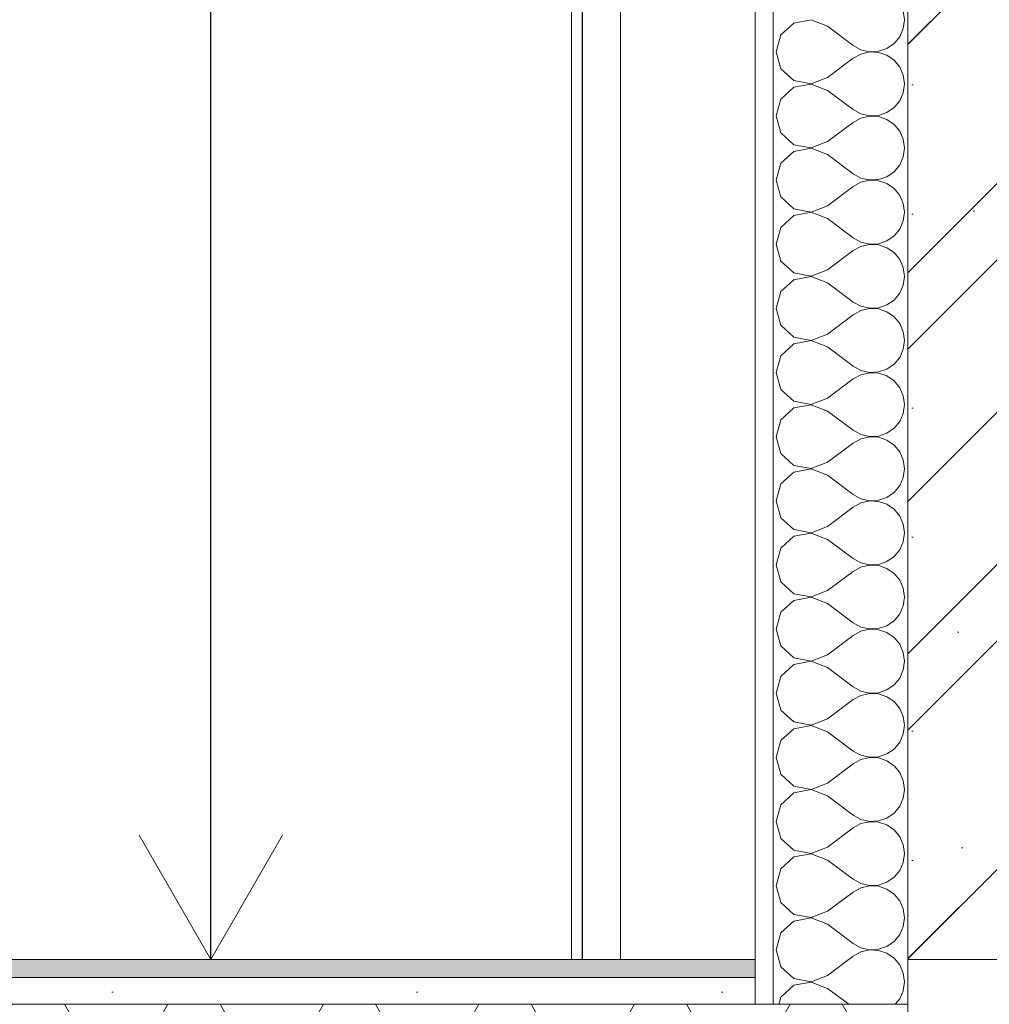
# Model space of a CAD drawing. Header units: millimetres. Extents: x -7244646 to -5701154, y 5723682 to 6071635.
# Tile 23 of 256: x -6398353 to -6397273, y 5743059 to 5744155. Entities that reach past the tile are written whole.
import ezdxf

# ---------------------------------------------------------------- set-up
doc = ezdxf.new("R2010")
doc.units = ezdxf.units.MM
doc.header["$MEASUREMENT"] = 0
doc.set_wipeout_variables(frame=1)
doc.linetypes.add('Wipeout_Contour', pattern=[1000, 0, -1000])
for name, color, linetype, lineweight in [('0_Ном._пера__120', 7, 'Continuous', 0), ('АР-Стены_внутренние_пилоны.АР_Ном._пера__1', 7, 'Continuous', 0), ('АР-Стены_внутренние_пилоны.АР_Ном._пера__120', 7, 'Continuous', 0), ('АР-Стены_Перегородки_межквартирные_200.АР_Ном._пера__1', 7, 'Continuous', 0), ('АР-Стены_Перегородки_межквартирные_200.АР_Ном._пера__120', 7, 'Continuous', 0), ('АР-Чертеж-Размеры.АР_Ном._пера__1', 7, 'Continuous', 0), ('АР-Чертеж-Размеры.АР_Ном._пера__120', 7, 'Continuous', 0), ('АР-Чертеж-Размеры.АР_Ном._пера__141', 7, 'Continuous', 5), ('Перекрытие_Ном._пера__1', 7, 'Continuous', 0), ('Перекрытие_Ном._пера__120', 7, 'Continuous', 0), ('Разрез_Заливки_Ном._пера__1', 7, 'Continuous', 0)]:
    doc.layers.add(name, color=color, linetype=linetype, lineweight=lineweight)
for name, color, linetype in [('АР-Стены_внешние_.АР', 7, 'Continuous'), ('АР-Стены_Перегородки_межквартирные_200.АР', 7, 'Continuous'), ('АР-Чертеж-Размеры.АР', 7, 'Continuous'), ('Перекрытие', 7, 'Continuous')]:
    doc.layers.add(name, color=color, linetype=linetype)
doc.styles.add('РЎР“Р•РќР•Р\xa0Р\x98Р\xa0_РЎРўР\x98Р›Р¬_2', font='arial.ttf')
doc.dimstyles.new('СГЕНЕРИР_СТИЛЬ__1', dxfattribs={"dimtxt": 500, "dimasz": 237.5, "dimexe": 0.18, "dimexo": 43263.067461, "dimgap": 0, "dimtad": 1, "dimlfac": 0.001, "dimzin": 0, "dimdsep": 46, "dimtxsty": 'РЎР“Р•РќР•Р\xa0Р\x98Р\xa0_РЎРўР\x98Р›Р¬_2', "dimblk": 'ARROWHEAD_6', "dimblk1": 'ARROWHEAD_6', "dimblk2": 'ARROWHEAD_6', "dimcen": 0.09, "dimclrd": 7, "dimclre": 7, "dimclrt": 7, "dimadec": 0, "dimazin": 0, "dimtfac": 1, "dimtdec": 4, "dimtmove": 2, "dimatfit": 3, "dimfxl": 1, "dimtolj": 1, "dimtzin": 0, "dimarcsym": 0})
doc.dimstyles.new('СГЕНЕРИР_СТИЛЬ__11', dxfattribs={"dimtxt": 0.18, "dimasz": 152, "dimexe": 0.18, "dimexo": 0.0625, "dimgap": 0, "dimtad": 0, "dimtih": 1, "dimtoh": 1, "dimdec": 4, "dimzin": 0, "dimdsep": 46, "dimcen": 0.09, "dimadec": 0, "dimazin": 0, "dimtfac": 1, "dimtdec": 4, "dimtmove": 0, "dimatfit": 3, "dimldrblk": 'ARROWHEAD_14', "dimfxl": 1, "dimtolj": 1, "dimtzin": 0, "dimarcsym": 0})
doc.dimstyles.new('СГЕНЕРИР_СТИЛЬ__3', dxfattribs={"dimtxt": 300, "dimasz": 237.5, "dimexe": 0.18, "dimexo": 0.0625, "dimgap": 0, "dimtad": 1, "dimlfac": 0.001, "dimzin": 0, "dimdsep": 46, "dimtxsty": 'РЎР“Р•РќР•Р\xa0Р\x98Р\xa0_РЎРўР\x98Р›Р¬_2', "dimblk": 'ARROWHEAD_6', "dimblk1": 'ARROWHEAD_6', "dimblk2": 'ARROWHEAD_6', "dimcen": 0.09, "dimse1": 1, "dimse2": 1, "dimclrd": 7, "dimclre": 7, "dimclrt": 7, "dimadec": 0, "dimazin": 0, "dimtfac": 1, "dimtdec": 4, "dimtmove": 0, "dimatfit": 3, "dimfxl": 1, "dimtolj": 1, "dimtzin": 0, "dimarcsym": 0})

# ---------------------------------------------------------------- blocks, each defined once
blk = doc.blocks.new('*X24', base_point=(-7387333.1, 5739809.2))
at = {"layer": 'АР-Стены_Перегородки_межквартирные_200.АР_Ном._пера__1', "color": 7, "linetype": 'Continuous', "lineweight": 0}
for p, q in [((-6397367.5, 5744155.4), (-6397368.9, 5744165.2)), ((-6397471.5, 5744155.3), (-6397490.7, 5744151.6)), ((-6397453.3, 5744148.3), (-6397471.5, 5744155.3)), ((-6397368.9, 5744145.7), (-6397367.5, 5744155.4)), ((-6397490.7, 5744151.6), (-6397505.1, 5744138.5)), ((-6397453.3, 5744148.3), (-6397424.7, 5744126.8)), ((-6397372.9, 5744136.6), (-6397368.9, 5744145.7)), ((-6397505.1, 5744138.5), (-6397510.4, 5744119.7)), ((-6397379.2, 5744129.1), (-6397372.9, 5744136.6)), ((-6397424.7, 5744126.8), (-6397416.1, 5744122.1)), ((-6397416.1, 5744122.1), (-6397406.5, 5744119.8)), ((-6397396.6, 5744120.3), (-6397387.3, 5744123.5)), ((-6397387.3, 5744123.5), (-6397379.2, 5744129.1)), ((-6397510.4, 5744119.7), (-6397505.1, 5744100.9)), ((-6397453.3, 5744091.1), (-6397424.7, 5744112.6)), ((-6397416.1, 5744117.3), (-6397424.7, 5744112.6)), ((-6397406.5, 5744119.6), (-6397416.1, 5744117.3)), ((-6397406.5, 5744119.8), (-6397396.6, 5744120.3)), ((-6397396.6, 5744119.1), (-6397406.5, 5744119.6)), ((-6397387.3, 5744115.9), (-6397396.6, 5744119.1)), ((-6397379.2, 5744110.3), (-6397387.3, 5744115.9)), ((-6397372.9, 5744102.8), (-6397379.2, 5744110.3)), ((-6397505.1, 5744100.9), (-6397490.7, 5744087.8)), ((-6397368.9, 5744093.7), (-6397372.9, 5744102.8)), ((-6397490.7, 5744087.8), (-6397471.5, 5744084.1)), ((-6397471.5, 5744084.1), (-6397453.3, 5744091.1)), ((-6397367.5, 5744084), (-6397368.9, 5744093.7)), ((-6397490.7, 5744080.2), (-6397505.1, 5744067)), ((-6397471.5, 5744083.8), (-6397490.7, 5744080.2)), ((-6397453.3, 5744076.8), (-6397471.5, 5744083.8)), ((-6397453.3, 5744076.8), (-6397424.7, 5744055.4)), ((-6397368.9, 5744074.2), (-6397367.5, 5744084)), ((-6397505.1, 5744067), (-6397510.4, 5744048.3)), ((-6397372.9, 5744065.2), (-6397368.9, 5744074.2)), ((-6397424.7, 5744055.4), (-6397416.1, 5744050.6)), ((-6397387.3, 5744052), (-6397379.2, 5744057.6)), ((-6397379.2, 5744057.6), (-6397372.9, 5744065.2)), ((-6397510.4, 5744048.3), (-6397505.1, 5744029.5)), ((-6397416.1, 5744045.9), (-6397424.7, 5744041.1)), ((-6397416.1, 5744050.6), (-6397406.5, 5744048.4)), ((-6397406.5, 5744048.1), (-6397416.1, 5744045.9)), ((-6397406.5, 5744048.4), (-6397396.6, 5744048.9)), ((-6397396.6, 5744047.6), (-6397406.5, 5744048.1)), ((-6397396.6, 5744048.9), (-6397387.3, 5744052)), ((-6397387.3, 5744044.5), (-6397396.6, 5744047.6)), ((-6397379.2, 5744038.9), (-6397387.3, 5744044.5)), ((-6397453.3, 5744019.7), (-6397424.7, 5744041.1)), ((-6397372.9, 5744031.3), (-6397379.2, 5744038.9)), ((-6397505.1, 5744029.5), (-6397490.7, 5744016.3)), ((-6397368.9, 5744022.3), (-6397372.9, 5744031.3)), ((-6397367.5, 5744012.6), (-6397368.9, 5744022.3)), ((-6397490.7, 5744016.3), (-6397471.5, 5744012.7)), ((-6397471.5, 5744012.4), (-6397490.7, 5744008.8)), ((-6397471.5, 5744012.7), (-6397453.3, 5744019.7)), ((-6397453.3, 5744005.4), (-6397471.5, 5744012.4)), ((-6397368.9, 5744002.8), (-6397367.5, 5744012.6)), ((-6397490.7, 5744008.8), (-6397505.1, 5743995.6)), ((-6397453.3, 5744005.4), (-6397424.7, 5743984)), ((-6397372.9, 5743993.8), (-6397368.9, 5744002.8)), ((-6397505.1, 5743995.6), (-6397510.4, 5743976.8)), ((-6397379.2, 5743986.2), (-6397372.9, 5743993.8)), ((-6397424.7, 5743984), (-6397416.1, 5743979.2)), ((-6397416.1, 5743979.2), (-6397406.5, 5743977)), ((-6397396.6, 5743977.5), (-6397387.3, 5743980.6)), ((-6397387.3, 5743980.6), (-6397379.2, 5743986.2)), ((-6397510.4, 5743976.8), (-6397505.1, 5743958.1)), ((-6397453.3, 5743948.3), (-6397424.7, 5743969.7)), ((-6397416.1, 5743974.5), (-6397424.7, 5743969.7)), ((-6397406.5, 5743976.7), (-6397416.1, 5743974.5)), ((-6397406.5, 5743977), (-6397396.6, 5743977.5)), ((-6397396.6, 5743976.2), (-6397406.5, 5743976.7)), ((-6397387.3, 5743973.1), (-6397396.6, 5743976.2)), ((-6397379.2, 5743967.5), (-6397387.3, 5743973.1)), ((-6397372.9, 5743959.9), (-6397379.2, 5743967.5)), ((-6397505.1, 5743958.1), (-6397490.7, 5743944.9)), ((-6397368.9, 5743950.9), (-6397372.9, 5743959.9)), ((-6397471.5, 5743941.3), (-6397453.3, 5743948.3)), ((-6397367.5, 5743941.1), (-6397368.9, 5743950.9)), ((-6397490.7, 5743937.4), (-6397505.1, 5743924.2)), ((-6397490.7, 5743944.9), (-6397471.5, 5743941.3)), ((-6397471.5, 5743941), (-6397490.7, 5743937.4)), ((-6397453.3, 5743934), (-6397471.5, 5743941)), ((-6397368.9, 5743931.4), (-6397367.5, 5743941.1)), ((-6397505.1, 5743924.2), (-6397510.4, 5743905.4)), ((-6397453.3, 5743934), (-6397424.7, 5743912.6)), ((-6397372.9, 5743922.4), (-6397368.9, 5743931.4)), ((-6397424.7, 5743912.6), (-6397416.1, 5743907.8)), ((-6397387.3, 5743909.2), (-6397379.2, 5743914.8)), ((-6397379.2, 5743914.8), (-6397372.9, 5743922.4)), ((-6397510.4, 5743905.4), (-6397505.1, 5743886.6)), ((-6397416.1, 5743903), (-6397424.7, 5743898.3)), ((-6397416.1, 5743907.8), (-6397406.5, 5743905.6)), ((-6397406.5, 5743905.3), (-6397416.1, 5743903)), ((-6397406.5, 5743905.6), (-6397396.6, 5743906)), ((-6397396.6, 5743904.8), (-6397406.5, 5743905.3)), ((-6397396.6, 5743906), (-6397387.3, 5743909.2)), ((-6397387.3, 5743901.6), (-6397396.6, 5743904.8)), ((-6397379.2, 5743896.1), (-6397387.3, 5743901.6)), ((-6397453.3, 5743876.8), (-6397424.7, 5743898.3)), ((-6397372.9, 5743888.5), (-6397379.2, 5743896.1)), ((-6397505.1, 5743886.6), (-6397490.7, 5743873.5)), ((-6397368.9, 5743879.5), (-6397372.9, 5743888.5)), ((-6397367.5, 5743869.7), (-6397368.9, 5743879.5)), ((-6397490.7, 5743873.5), (-6397471.5, 5743869.8)), ((-6397471.5, 5743869.6), (-6397490.7, 5743865.9)), ((-6397471.5, 5743869.8), (-6397453.3, 5743876.8)), ((-6397453.3, 5743862.6), (-6397471.5, 5743869.6)), ((-6397368.9, 5743859.9), (-6397367.5, 5743869.7)), ((-6397490.7, 5743865.9), (-6397505.1, 5743852.8)), ((-6397453.3, 5743862.6), (-6397424.7, 5743841.1)), ((-6397372.9, 5743850.9), (-6397368.9, 5743859.9)), ((-6397505.1, 5743852.8), (-6397510.4, 5743834)), ((-6397379.2, 5743843.3), (-6397372.9, 5743850.9)), ((-6397424.7, 5743841.1), (-6397416.1, 5743836.4)), ((-6397416.1, 5743836.4), (-6397406.5, 5743834.1)), ((-6397396.6, 5743834.6), (-6397387.3, 5743837.8)), ((-6397387.3, 5743837.8), (-6397379.2, 5743843.3)), ((-6397510.4, 5743834), (-6397505.1, 5743815.2)), ((-6397453.3, 5743805.4), (-6397424.7, 5743826.8)), ((-6397416.1, 5743831.6), (-6397424.7, 5743826.8)), ((-6397406.5, 5743833.8), (-6397416.1, 5743831.6)), ((-6397406.5, 5743834.1), (-6397396.6, 5743834.6)), ((-6397396.6, 5743833.4), (-6397406.5, 5743833.8)), ((-6397387.3, 5743830.2), (-6397396.6, 5743833.4)), ((-6397379.2, 5743824.6), (-6397387.3, 5743830.2)), ((-6397372.9, 5743817), (-6397379.2, 5743824.6)), ((-6397505.1, 5743815.2), (-6397490.7, 5743802)), ((-6397368.9, 5743808), (-6397372.9, 5743817)), ((-6397471.5, 5743798.4), (-6397453.3, 5743805.4)), ((-6397367.5, 5743798.3), (-6397368.9, 5743808)), ((-6397490.7, 5743794.5), (-6397505.1, 5743781.3)), ((-6397490.7, 5743802), (-6397471.5, 5743798.4)), ((-6397471.5, 5743798.1), (-6397490.7, 5743794.5)), ((-6397453.3, 5743791.1), (-6397471.5, 5743798.1)), ((-6397368.9, 5743788.5), (-6397367.5, 5743798.3)), ((-6397505.1, 5743781.3), (-6397510.4, 5743762.6)), ((-6397453.3, 5743791.1), (-6397424.7, 5743769.7)), ((-6397372.9, 5743779.5), (-6397368.9, 5743788.5)), ((-6397424.7, 5743769.7), (-6397416.1, 5743764.9)), ((-6397387.3, 5743766.3), (-6397379.2, 5743771.9)), ((-6397379.2, 5743771.9), (-6397372.9, 5743779.5)), ((-6397510.4, 5743762.6), (-6397505.1, 5743743.8)), ((-6397416.1, 5743760.2), (-6397424.7, 5743755.4)), ((-6397416.1, 5743764.9), (-6397406.5, 5743762.7)), ((-6397406.5, 5743762.4), (-6397416.1, 5743760.2)), ((-6397406.5, 5743762.7), (-6397396.6, 5743763.2)), ((-6397396.6, 5743761.9), (-6397406.5, 5743762.4)), ((-6397396.6, 5743763.2), (-6397387.3, 5743766.3)), ((-6397387.3, 5743758.8), (-6397396.6, 5743761.9)), ((-6397379.2, 5743753.2), (-6397387.3, 5743758.8)), ((-6397453.3, 5743734), (-6397424.7, 5743755.4)), ((-6397372.9, 5743745.6), (-6397379.2, 5743753.2)), ((-6397505.1, 5743743.8), (-6397490.7, 5743730.6)), ((-6397368.9, 5743736.6), (-6397372.9, 5743745.6)), ((-6397490.7, 5743730.6), (-6397471.5, 5743727)), ((-6397471.5, 5743726.7), (-6397490.7, 5743723.1)), ((-6397471.5, 5743727), (-6397453.3, 5743734)), ((-6397453.3, 5743719.7), (-6397471.5, 5743726.7)), ((-6397367.5, 5743726.8), (-6397368.9, 5743736.6)), ((-6397368.9, 5743717.1), (-6397367.5, 5743726.8)), ((-6397490.7, 5743723.1), (-6397505.1, 5743709.9)), ((-6397453.3, 5743719.7), (-6397424.7, 5743698.3)), ((-6397372.9, 5743708.1), (-6397368.9, 5743717.1)), ((-6397505.1, 5743709.9), (-6397510.4, 5743691.1)), ((-6397379.2, 5743700.5), (-6397372.9, 5743708.1)), ((-6397424.7, 5743698.3), (-6397416.1, 5743693.5)), ((-6397416.1, 5743693.5), (-6397406.5, 5743691.3)), ((-6397396.6, 5743691.7), (-6397387.3, 5743694.9)), ((-6397387.3, 5743694.9), (-6397379.2, 5743700.5)), ((-6397510.4, 5743691.1), (-6397505.1, 5743672.4)), ((-6397453.3, 5743662.6), (-6397424.7, 5743684)), ((-6397416.1, 5743688.8), (-6397424.7, 5743684)), ((-6397406.5, 5743691), (-6397416.1, 5743688.8)), ((-6397406.5, 5743691.3), (-6397396.6, 5743691.7)), ((-6397396.6, 5743690.5), (-6397406.5, 5743691)), ((-6397387.3, 5743687.4), (-6397396.6, 5743690.5)), ((-6397379.2, 5743681.8), (-6397387.3, 5743687.4)), ((-6397505.1, 5743672.4), (-6397490.7, 5743659.2)), ((-6397372.9, 5743674.2), (-6397379.2, 5743681.8)), ((-6397368.9, 5743665.2), (-6397372.9, 5743674.2)), ((-6397471.5, 5743655.6), (-6397453.3, 5743662.6)), ((-6397367.5, 5743655.4), (-6397368.9, 5743665.2)), ((-6397490.7, 5743651.6), (-6397505.1, 5743638.5)), ((-6397490.7, 5743659.2), (-6397471.5, 5743655.6)), ((-6397471.5, 5743655.3), (-6397490.7, 5743651.6)), ((-6397453.3, 5743648.3), (-6397471.5, 5743655.3)), ((-6397368.9, 5743645.7), (-6397367.5, 5743655.4)), ((-6397505.1, 5743638.5), (-6397510.4, 5743619.7)), ((-6397453.3, 5743648.3), (-6397424.7, 5743626.8)), ((-6397372.9, 5743636.6), (-6397368.9, 5743645.7)), ((-6397387.3, 5743623.5), (-6397379.2, 5743629.1)), ((-6397379.2, 5743629.1), (-6397372.9, 5743636.6)), ((-6397510.4, 5743619.7), (-6397505.1, 5743600.9)), ((-6397424.7, 5743626.8), (-6397416.1, 5743622.1)), ((-6397416.1, 5743617.3), (-6397424.7, 5743612.6)), ((-6397416.1, 5743622.1), (-6397406.5, 5743619.8)), ((-6397406.5, 5743619.6), (-6397416.1, 5743617.3)), ((-6397406.5, 5743619.8), (-6397396.6, 5743620.3)), ((-6397396.6, 5743619.1), (-6397406.5, 5743619.6)), ((-6397396.6, 5743620.3), (-6397387.3, 5743623.5)), ((-6397387.3, 5743615.9), (-6397396.6, 5743619.1)), ((-6397453.3, 5743591.1), (-6397424.7, 5743612.6)), ((-6397379.2, 5743610.3), (-6397387.3, 5743615.9)), ((-6397372.9, 5743602.8), (-6397379.2, 5743610.3)), ((-6397505.1, 5743600.9), (-6397490.7, 5743587.8)), ((-6397368.9, 5743593.7), (-6397372.9, 5743602.8)), ((-6397490.7, 5743587.8), (-6397471.5, 5743584.1)), ((-6397471.5, 5743583.8), (-6397490.7, 5743580.2)), ((-6397471.5, 5743584.1), (-6397453.3, 5743591.1)), ((-6397453.3, 5743576.8), (-6397471.5, 5743583.8)), ((-6397367.5, 5743584), (-6397368.9, 5743593.7)), ((-6397368.9, 5743574.2), (-6397367.5, 5743584)), ((-6397490.7, 5743580.2), (-6397505.1, 5743567)), ((-6397453.3, 5743576.8), (-6397424.7, 5743555.4)), ((-6397372.9, 5743565.2), (-6397368.9, 5743574.2)), ((-6397505.1, 5743567), (-6397510.4, 5743548.3)), ((-6397379.2, 5743557.6), (-6397372.9, 5743565.2)), ((-6397424.7, 5743555.4), (-6397416.1, 5743550.6)), ((-6397416.1, 5743550.6), (-6397406.5, 5743548.4)), ((-6397396.6, 5743548.9), (-6397387.3, 5743552)), ((-6397387.3, 5743552), (-6397379.2, 5743557.6)), ((-6397510.4, 5743548.3), (-6397505.1, 5743529.5)), ((-6397453.3, 5743519.7), (-6397424.7, 5743541.1)), ((-6397416.1, 5743545.9), (-6397424.7, 5743541.1)), ((-6397406.5, 5743548.1), (-6397416.1, 5743545.9)), ((-6397406.5, 5743548.4), (-6397396.6, 5743548.9)), ((-6397396.6, 5743547.6), (-6397406.5, 5743548.1)), ((-6397387.3, 5743544.5), (-6397396.6, 5743547.6)), ((-6397379.2, 5743538.9), (-6397387.3, 5743544.5)), ((-6397505.1, 5743529.5), (-6397490.7, 5743516.3)), ((-6397372.9, 5743531.3), (-6397379.2, 5743538.9)), ((-6397368.9, 5743522.3), (-6397372.9, 5743531.3)), ((-6397471.5, 5743512.7), (-6397453.3, 5743519.7)), ((-6397367.5, 5743512.6), (-6397368.9, 5743522.3)), ((-6397490.7, 5743508.8), (-6397505.1, 5743495.6)), ((-6397490.7, 5743516.3), (-6397471.5, 5743512.7)), ((-6397471.5, 5743512.4), (-6397490.7, 5743508.8)), ((-6397453.3, 5743505.4), (-6397471.5, 5743512.4)), ((-6397368.9, 5743502.8), (-6397367.5, 5743512.6)), ((-6397505.1, 5743495.6), (-6397510.4, 5743476.8)), ((-6397453.3, 5743505.4), (-6397424.7, 5743484)), ((-6397372.9, 5743493.8), (-6397368.9, 5743502.8)), ((-6397387.3, 5743480.6), (-6397379.2, 5743486.2)), ((-6397379.2, 5743486.2), (-6397372.9, 5743493.8)), ((-6397510.4, 5743476.8), (-6397505.1, 5743458.1)), ((-6397424.7, 5743484), (-6397416.1, 5743479.2)), ((-6397416.1, 5743474.5), (-6397424.7, 5743469.7)), ((-6397416.1, 5743479.2), (-6397406.5, 5743477)), ((-6397406.5, 5743476.7), (-6397416.1, 5743474.5)), ((-6397406.5, 5743477), (-6397396.6, 5743477.5)), ((-6397396.6, 5743476.2), (-6397406.5, 5743476.7)), ((-6397396.6, 5743477.5), (-6397387.3, 5743480.6)), ((-6397387.3, 5743473.1), (-6397396.6, 5743476.2)), ((-6397453.3, 5743448.3), (-6397424.7, 5743469.7)), ((-6397379.2, 5743467.5), (-6397387.3, 5743473.1)), ((-6397372.9, 5743459.9), (-6397379.2, 5743467.5)), ((-6397505.1, 5743458.1), (-6397490.7, 5743444.9)), ((-6397368.9, 5743450.9), (-6397372.9, 5743459.9)), ((-6397490.7, 5743444.9), (-6397471.5, 5743441.3)), ((-6397471.5, 5743441), (-6397490.7, 5743437.4)), ((-6397471.5, 5743441.3), (-6397453.3, 5743448.3)), ((-6397453.3, 5743434), (-6397471.5, 5743441)), ((-6397367.5, 5743441.1), (-6397368.9, 5743450.9)), ((-6397368.9, 5743431.4), (-6397367.5, 5743441.1)), ((-6397490.7, 5743437.4), (-6397505.1, 5743424.2)), ((-6397453.3, 5743434), (-6397424.7, 5743412.6)), ((-6397372.9, 5743422.4), (-6397368.9, 5743431.4)), ((-6397505.1, 5743424.2), (-6397510.4, 5743405.4)), ((-6397379.2, 5743414.8), (-6397372.9, 5743422.4)), ((-6397424.7, 5743412.6), (-6397416.1, 5743407.8)), ((-6397396.6, 5743406), (-6397387.3, 5743409.2)), ((-6397387.3, 5743409.2), (-6397379.2, 5743414.8)), ((-6397510.4, 5743405.4), (-6397505.1, 5743386.6)), ((-6397453.3, 5743376.8), (-6397424.7, 5743398.3)), ((-6397416.1, 5743403), (-6397424.7, 5743398.3)), ((-6397416.1, 5743407.8), (-6397406.5, 5743405.6)), ((-6397406.5, 5743405.3), (-6397416.1, 5743403)), ((-6397406.5, 5743405.6), (-6397396.6, 5743406)), ((-6397396.6, 5743404.8), (-6397406.5, 5743405.3)), ((-6397387.3, 5743401.6), (-6397396.6, 5743404.8)), ((-6397379.2, 5743396.1), (-6397387.3, 5743401.6)), ((-6397505.1, 5743386.6), (-6397490.7, 5743373.5)), ((-6397372.9, 5743388.5), (-6397379.2, 5743396.1)), ((-6397368.9, 5743379.5), (-6397372.9, 5743388.5)), ((-6397471.5, 5743369.8), (-6397453.3, 5743376.8)), ((-6397367.5, 5743369.7), (-6397368.9, 5743379.5)), ((-6397490.7, 5743365.9), (-6397505.1, 5743352.8)), ((-6397490.7, 5743373.5), (-6397471.5, 5743369.8)), ((-6397471.5, 5743369.6), (-6397490.7, 5743365.9)), ((-6397453.3, 5743362.6), (-6397471.5, 5743369.6)), ((-6397368.9, 5743359.9), (-6397367.5, 5743369.7)), ((-6397453.3, 5743362.6), (-6397424.7, 5743341.1)), ((-6397372.9, 5743350.9), (-6397368.9, 5743359.9)), ((-6397505.1, 5743352.8), (-6397510.4, 5743334)), ((-6397387.3, 5743337.8), (-6397379.2, 5743343.3)), ((-6397379.2, 5743343.3), (-6397372.9, 5743350.9)), ((-6397510.4, 5743334), (-6397505.1, 5743315.2)), ((-6397424.7, 5743341.1), (-6397416.1, 5743336.4)), ((-6397416.1, 5743331.6), (-6397424.7, 5743326.8)), ((-6397416.1, 5743336.4), (-6397406.5, 5743334.1)), ((-6397406.5, 5743333.8), (-6397416.1, 5743331.6)), ((-6397406.5, 5743334.1), (-6397396.6, 5743334.6)), ((-6397396.6, 5743333.4), (-6397406.5, 5743333.8)), ((-6397396.6, 5743334.6), (-6397387.3, 5743337.8)), ((-6397387.3, 5743330.2), (-6397396.6, 5743333.4)), ((-6397453.3, 5743305.4), (-6397424.7, 5743326.8)), ((-6397379.2, 5743324.6), (-6397387.3, 5743330.2)), ((-6397372.9, 5743317), (-6397379.2, 5743324.6)), ((-6397505.1, 5743315.2), (-6397490.7, 5743302)), ((-6397368.9, 5743308), (-6397372.9, 5743317)), ((-6397490.7, 5743302), (-6397471.5, 5743298.4)), ((-6397471.5, 5743298.4), (-6397453.3, 5743305.4)), ((-6397367.5, 5743298.3), (-6397368.9, 5743308)), ((-6397368.9, 5743288.5), (-6397367.5, 5743298.3)), ((-6397490.7, 5743294.5), (-6397505.1, 5743281.3)), ((-6397471.5, 5743298.1), (-6397490.7, 5743294.5)), ((-6397453.3, 5743291.1), (-6397471.5, 5743298.1)), ((-6397453.3, 5743291.1), (-6397424.7, 5743269.7)), ((-6397372.9, 5743279.5), (-6397368.9, 5743288.5)), ((-6397505.1, 5743281.3), (-6397510.4, 5743262.6)), ((-6397379.2, 5743271.9), (-6397372.9, 5743279.5)), ((-6397424.7, 5743269.7), (-6397416.1, 5743264.9)), ((-6397396.6, 5743263.2), (-6397387.3, 5743266.3)), ((-6397387.3, 5743266.3), (-6397379.2, 5743271.9)), ((-6397510.4, 5743262.6), (-6397505.1, 5743243.8)), ((-6397453.3, 5743234), (-6397424.7, 5743255.4)), ((-6397416.1, 5743260.2), (-6397424.7, 5743255.4)), ((-6397416.1, 5743264.9), (-6397406.5, 5743262.7)), ((-6397406.5, 5743262.4), (-6397416.1, 5743260.2)), ((-6397406.5, 5743262.7), (-6397396.6, 5743263.2)), ((-6397396.6, 5743261.9), (-6397406.5, 5743262.4)), ((-6397387.3, 5743258.8), (-6397396.6, 5743261.9)), ((-6397379.2, 5743253.2), (-6397387.3, 5743258.8)), ((-6397505.1, 5743243.8), (-6397490.7, 5743230.6)), ((-6397372.9, 5743245.6), (-6397379.2, 5743253.2)), ((-6397368.9, 5743236.6), (-6397372.9, 5743245.6)), ((-6397471.5, 5743227), (-6397453.3, 5743234)), ((-6397367.5, 5743226.8), (-6397368.9, 5743236.6)), ((-6397490.7, 5743223.1), (-6397505.1, 5743209.9)), ((-6397490.7, 5743230.6), (-6397471.5, 5743227)), ((-6397471.5, 5743226.7), (-6397490.7, 5743223.1)), ((-6397453.3, 5743219.7), (-6397471.5, 5743226.7)), ((-6397368.9, 5743217.1), (-6397367.5, 5743226.8)), ((-6397453.3, 5743219.7), (-6397424.7, 5743198.3)), ((-6397372.9, 5743208.1), (-6397368.9, 5743217.1)), ((-6397505.1, 5743209.9), (-6397510.4, 5743191.1)), ((-6397387.3, 5743194.9), (-6397379.2, 5743200.5)), ((-6397379.2, 5743200.5), (-6397372.9, 5743208.1)), ((-6397510.4, 5743191.1), (-6397505.1, 5743172.4)), ((-6397424.7, 5743198.3), (-6397416.1, 5743193.5)), ((-6397416.1, 5743188.8), (-6397424.7, 5743184)), ((-6397416.1, 5743193.5), (-6397406.5, 5743191.3)), ((-6397406.5, 5743191), (-6397416.1, 5743188.8)), ((-6397406.5, 5743191.3), (-6397396.6, 5743191.7)), ((-6397396.6, 5743190.5), (-6397406.5, 5743191)), ((-6397396.6, 5743191.7), (-6397387.3, 5743194.9)), ((-6397387.3, 5743187.4), (-6397396.6, 5743190.5)), ((-6397453.3, 5743162.6), (-6397424.7, 5743184)), ((-6397379.2, 5743181.8), (-6397387.3, 5743187.4)), ((-6397372.9, 5743174.2), (-6397379.2, 5743181.8)), ((-6397505.1, 5743172.4), (-6397490.7, 5743159.2)), ((-6397368.9, 5743165.2), (-6397372.9, 5743174.2)), ((-6397490.7, 5743159.2), (-6397471.5, 5743155.6)), ((-6397471.5, 5743155.6), (-6397453.3, 5743162.6)), ((-6397367.5, 5743155.4), (-6397368.9, 5743165.2)), ((-6397490.7, 5743151.6), (-6397505.1, 5743138.5)), ((-6397471.5, 5743155.3), (-6397490.7, 5743151.6)), ((-6397453.3, 5743148.3), (-6397471.5, 5743155.3)), ((-6397453.3, 5743148.3), (-6397424.7, 5743126.8)), ((-6397372.9, 5743136.6), (-6397368.9, 5743145.7)), ((-6397368.9, 5743145.7), (-6397367.5, 5743155.4)), ((-6397505.1, 5743138.5), (-6397510.4, 5743119.7)), ((-6397379.2, 5743129.1), (-6397372.9, 5743136.6)), ((-6397424.7, 5743126.8), (-6397416.1, 5743122.1)), ((-6397396.6, 5743120.3), (-6397387.3, 5743123.5)), ((-6397387.3, 5743123.5), (-6397379.2, 5743129.1)), ((-6397510.4, 5743119.7), (-6397505.1, 5743100.9)), ((-6397453.3, 5743091.1), (-6397424.7, 5743112.6)), ((-6397416.1, 5743117.3), (-6397424.7, 5743112.6)), ((-6397416.1, 5743122.1), (-6397406.5, 5743119.8)), ((-6397406.5, 5743119.6), (-6397416.1, 5743117.3)), ((-6397406.5, 5743119.8), (-6397396.6, 5743120.3)), ((-6397396.6, 5743119.1), (-6397406.5, 5743119.6)), ((-6397387.3, 5743115.9), (-6397396.6, 5743119.1)), ((-6397379.2, 5743110.3), (-6397387.3, 5743115.9)), ((-6397505.1, 5743100.9), (-6397490.7, 5743087.8)), ((-6397372.9, 5743102.8), (-6397379.2, 5743110.3)), ((-6397368.9, 5743093.7), (-6397372.9, 5743102.8)), ((-6397471.5, 5743084.1), (-6397453.3, 5743091.1)), ((-6397367.5, 5743084), (-6397368.9, 5743093.7)), ((-6397490.7, 5743080.2), (-6397505.1, 5743067)), ((-6397490.7, 5743087.8), (-6397471.5, 5743084.1)), ((-6397471.5, 5743083.8), (-6397490.7, 5743080.2)), ((-6397453.3, 5743076.8), (-6397471.5, 5743083.8)), ((-6397368.9, 5743074.2), (-6397367.5, 5743084)), ((-6397453.3, 5743076.8), (-6397429.5, 5743059)), ((-6397372.9, 5743065.2), (-6397368.9, 5743074.2)), ((-6397505.1, 5743067), (-6397507.4, 5743059)), ((-6397378, 5743059), (-6397372.9, 5743065.2))]:
    blk.add_line(p, q, dxfattribs=at)
blk = doc.blocks.new('Штриховка_7_3', base_point=(-7387333.1, 5739809.2))
at = {"layer": 'АР-Стены_Перегородки_межквартирные_200.АР_Ном._пера__1', "color": 7, "linetype": 'Continuous', "lineweight": 0}
blk.add_blockref('*X24', (-7387333.1, 5739809.2), dxfattribs=at)
blk = doc.blocks.new('*D52', base_point=(-7387333.1, 5739809.2))
at = {"layer": 'АР-Чертеж-Размеры.АР_Ном._пера__1', "color": 7, "linetype": 'Continuous', "lineweight": 0, "transparency": 16777216}
for p, q in [((-6411439.3, 5858499.2), (-6411439.3, 5858686.7)), ((-6411314.3, 5858374.2), (-6411564.3, 5858624.2)), ((-6388218.7, 5858499.2), (-6411673.7, 5858499.2)), ((-6411439.3, 5738589.2), (-6411439.3, 5858499.2)), ((-6411564.3, 5738714.2), (-6411314.3, 5738464.2)), ((-6411204.9, 5738589.2), (-6411673.7, 5738589.2)), ((-6411439.3, 5738401.7), (-6411439.3, 5738589.2))]:
    blk.add_line(p, q, dxfattribs=at)
at = {"layer": 'АР-Чертеж-Размеры.АР_Ном._пера__1', "color": 7, "lineweight": 0, "transparency": 16777216, "insert": (-6411889.3, 5853972.3), "char_height": 500, "attachment_point": 7, "rotation": 90, "style": 'РЎР“Р•РќР•Р\xa0Р\x98Р\xa0_РЎРўР\x98Р›Р¬_2'}
blk.add_mtext('\\A1;{\\pql;\\fArial|b0|i0|c204|p0;\\W1.000000;119,91}', dxfattribs=at)
blk = doc.blocks.new('ARROWHEAD_6')
at = {"color": 0, "linetype": 'Continuous', "lineweight": 0}
for p, q in [((-0.5, -0.5), (0.5, 0.5)), ((0, 0), (-1, 0))]:
    blk.add_line(p, q, dxfattribs=at)
blk = doc.blocks.new('*D77', base_point=(-7387333.1, 5739809.2))
at = {"layer": 'АР-Чертеж-Размеры.АР_Ном._пера__1', "color": 7, "linetype": 'Continuous', "lineweight": 0, "transparency": 16777216}
for p, q in [((-6398614.7, 5746409.2), (-6398614.7, 5746596.7)), ((-6398380.3, 5746409.2), (-6398849, 5746409.2)), ((-6398614.7, 5743109), (-6398614.7, 5746409.2)), ((-6398380.3, 5743109), (-6398849, 5743109))]:
    blk.add_line(p, q, dxfattribs=at)
at = {"layer": 'АР-Чертеж-Размеры.АР_Ном._пера__141', "color": 7, "linetype": 'Continuous', "lineweight": 5, "transparency": 16777216}
for p, q in [((-6398489.7, 5746284.2), (-6398739.7, 5746534.2)), ((-6398739.7, 5743234), (-6398489.7, 5742984))]:
    blk.add_line(p, q, dxfattribs=at)
at = {"layer": 'АР-Чертеж-Размеры.АР_Ном._пера__120', "color": 7, "lineweight": 0, "transparency": 16777216, "char_height": 300, "attachment_point": 7, "rotation": 90, "style": 'РЎР“Р•РќР•Р\xa0Р\x98Р\xa0_РЎРўР\x98Р›Р¬_2'}
for s, insert in [('\\A1;{\\pql;\\fArial|b0|i0|c204|p0;\\W1.000000;3,30}', (-6398674.7, 5744358.7)), ('\\A1;{\\pql;\\fArial|b0|i0|c204|p0;\\W1.000000;0,40}', (-6398674.7, 5743234))]:
    blk.add_mtext(s, dxfattribs=dict(at, insert=insert))
blk = doc.blocks.new('ARROWHEAD_14')
at = {"color": 0, "linetype": 'Continuous', "lineweight": 0}
blk.add_line((0, 0), (-1, 0), dxfattribs=at)
at = {"color": 0, "linetype": 'Continuous', "lineweight": 0, "flags": 128}
blk.add_lwpolyline([(-0.9093, 0.525), (0, 0), (-0.9093, -0.525)], dxfattribs=at)

msp = doc.modelspace()

# ---------------------------------------------------------------- hatches: boundary and pattern name
at = {"layer": 'АР-Стены_внутренние_пилоны.АР_Ном._пера__1', "linetype": 'Continuous', "lineweight": 0}
h = msp.add_hatch(dxfattribs=at)
h.set_pattern_fill('БЛОКИ_БЕТОННЫЕ_ЭФФЕКТИВН_7A', style=0, pattern_type=2)
h.set_pattern_definition([(45, (-7387333.12, 5739809.18), (-127.279217, 127.279217), [])])
h.paths.add_polyline_path([(-6397163.975, 5742959.005), (-6397163.975, 5746709.18), (-6397363.975, 5746709.18), (-6397363.975, 5742959.005)])
at = {"layer": 'АР-Стены_Перегородки_межквартирные_200.АР_Ном._пера__1', "linetype": 'Continuous', "lineweight": 0}
h = msp.add_hatch(dxfattribs=at)
h.set_pattern_fill('БУТ__50__0003', style=0, pattern_type=2)
h.set_pattern_definition([(45, (-7387333.12, 5739809.18), (-169.70563, 169.70563), []), (90, (-7387502.82, 5739978.89), (-216, 0), [0, -144, 0, -216]), (155, (-7387333.12, 5740148.6), (91.285545, 195.76248), [0, -105.6, 0, -182.4])])
h.paths.add_polyline_path([(-6397223.975, 5743109.005), (-6397223.975, 5746509.18), (-6397363.975, 5746509.18), (-6397363.975, 5743109.005)])

# ---------------------------------------------------------------- linework, layer by layer
at = {"layer": 'АР-Стены_внутренние_пилоны.АР_Ном._пера__120', "color": 7, "linetype": 'Continuous', "lineweight": 5, "flags": 128}
msp.add_lwpolyline([(-6397163.975, 5742959.005), (-6397163.975, 5746709.18), (-6397363.975, 5746709.18), (-6397363.975, 5742959.005)], close=True, dxfattribs=at)
at = {"layer": 'АР-Стены_Перегородки_межквартирные_200.АР_Ном._пера__120', "color": 7, "linetype": 'Continuous', "lineweight": 0}
msp.add_line((-6397513.975, 5746509.18), (-6397513.975, 5743059.005), dxfattribs=at)
at = {"layer": 'АР-Стены_Перегородки_межквартирные_200.АР_Ном._пера__120', "color": 7, "linetype": 'Continuous', "lineweight": 5}
for p in [(-6397363.975, 5746509.18), (-6397223.975, 5743109.005)]:
    msp.add_line(p, (-6397363.975, 5743109.005), dxfattribs=at)
at = {"layer": 'АР-Стены_Перегородки_межквартирные_200.АР_Ном._пера__120', "color": 7, "linetype": 'Continuous', "lineweight": 0}
msp.add_lwpolyline([(-6397363.975, 5743635.304), (-6397363.975, 5746709.18)], dxfattribs=at)

# ---------------------------------------------------------------- block references
at = {"layer": 'АР-Стены_Перегородки_межквартирные_200.АР_Ном._пера__1', "color": 7, "linetype": 'Continuous', "lineweight": 0}
msp.add_blockref('Штриховка_7_3', (-7387333.115, 5739809.18), dxfattribs=at)

# ---------------------------------------------------------------- wipeouts: each hides what was drawn before it
at = {"color": 254, "linetype": 'Wipeout_Contour', "lineweight": 0, "ltscale": 34392164.77698676}
msp.add_wipeout([(-6397738.667, 5745190.005), (-6397738.667, 5743109.005), (-6397738.383, 5743109.005), (-6397738.383, 5745190.005)], dxfattribs=at).dxf.layer = 'АР-Стены_Перегородки_межквартирные_200.АР'

# ---------------------------------------------------------------- next in the draw order: wipeouts: each hides what was drawn before it
at = {"color": 254, "linetype": 'Wipeout_Contour', "lineweight": 0, "ltscale": 34392154.51111239}
msp.add_wipeout([(-6397738.383, 5745190.005), (-6397738.383, 5743109.005), (-6397726.384, 5743109.005), (-6397726.384, 5745202.005)], dxfattribs=at).dxf.layer = 'АР-Стены_Перегородки_межквартирные_200.АР'

# ---------------------------------------------------------------- next in the draw order: wipeouts: each hides what was drawn before it
at = {"color": 254, "linetype": 'Wipeout_Contour', "lineweight": 0, "ltscale": 34394279.09844086}
msp.add_wipeout([(-6399159.335, 5745190.005), (-6399159.335, 5743109.005), (-6397738.383, 5743109.005), (-6397738.383, 5745190.005)], dxfattribs=at).dxf.layer = 'АР-Стены_внешние_.АР'
at = {"color": 254, "linetype": 'Wipeout_Contour', "lineweight": 0, "ltscale": 34392144.35462499}
msp.add_wipeout([(-6397726.384, 5745202.005), (-6397726.384, 5743109.005), (-6397726.168, 5743109.005), (-6397726.168, 5745202.005)], dxfattribs=at).dxf.layer = 'АР-Стены_Перегородки_межквартирные_200.АР'

# ---------------------------------------------------------------- next in the draw order: linework, layer by layer
at = {"layer": 'АР-Стены_Перегородки_межквартирные_200.АР_Ном._пера__120', "color": 7, "linetype": 'Continuous', "lineweight": 0}
msp.add_line((-6397738.383, 5745190.005), (-6397738.383, 5743109.005), dxfattribs=at)

# ---------------------------------------------------------------- next in the draw order: leaders
at = {"layer": '0_Ном._пера__120', "color": 7, "linetype": 'Continuous', "lineweight": 0, "annotation_type": 0, "has_hookline": 1, "hookline_direction": 1, "text_width": 1417.403}
msp.add_leader([(-6398139.971, 5743109.005), (-6398139.971, 5744679.363), (-6399705.026, 5744500.939)], dimstyle='СГЕНЕРИР_СТИЛЬ__11', dxfattribs=at)

# ---------------------------------------------------------------- next in the draw order: wipeouts: each hides what was drawn before it
at = {"color": 254, "linetype": 'Wipeout_Contour', "lineweight": 0, "ltscale": 34392109.42206798}
msp.add_wipeout([(-6397726.168, 5743109.005), (-6397683.975, 5743109.005), (-6397683.975, 5745244.201), (-6397726.168, 5745202.005)], dxfattribs=at).dxf.layer = 'АР-Стены_Перегородки_межквартирные_200.АР'

# ---------------------------------------------------------------- next in the draw order: hatches: boundary and pattern name
at = {"layer": 'Перекрытие_Ном._пера__1', "linetype": 'Continuous', "lineweight": 0, "true_color": 0x000000}
msp.add_hatch(color=18, dxfattribs=at).paths.add_polyline_path([(-6397533.975, 5743109.005), (-6400013.977, 5743109.005), (-6400013.977, 5743089.005), (-6397533.975, 5743089.005)])

# ---------------------------------------------------------------- next in the draw order: linework, layer by layer
at = {"layer": 'АР-Стены_Перегородки_межквартирные_200.АР_Ном._пера__120', "color": 7, "linetype": 'Continuous', "lineweight": 0}
for p, q in [((-6397683.975, 5745252.005), (-6397683.975, 5743109.005)), ((-6397726.384, 5745202.005), (-6397726.384, 5743109.005)), ((-6397726.168, 5745202.005), (-6397726.168, 5743109.005))]:
    msp.add_line(p, q, dxfattribs=at)
at = {"layer": 'Перекрытие_Ном._пера__120', "color": 7, "linetype": 'Continuous', "lineweight": 0}
msp.add_line((-6397533.975, 5743109.005), (-6401203.841, 5743109.005), dxfattribs=at)

# ---------------------------------------------------------------- next in the draw order: wipeouts: each hides what was drawn before it
at = {"color": 254, "linetype": 'Wipeout_Contour', "lineweight": 0, "ltscale": 34392373.13431208}
msp.add_wipeout([(-6397533.975, 5743089.005), (-6400013.977, 5743089.005), (-6400013.977, 5743059.005), (-6397533.975, 5743059.005)], dxfattribs=at).dxf.layer = 'Перекрытие'

# ---------------------------------------------------------------- next in the draw order: hatches: boundary and pattern name
at = {"layer": 'Перекрытие_Ном._пера__1', "linetype": 'Continuous', "lineweight": 5}
h = msp.add_hatch(dxfattribs=at)
h.set_pattern_fill('БЕТОН_02_0003', style=0, pattern_type=2)
h.set_pattern_definition([(0, (-7387333.1, 5739809.2), (0, 623.5383), [60, -300.00001]), (0, (-7387153.1, 5740120.95), (0, 623.5383), [60, -300.00001]), (60, (-7387333.1, 5739809.2), (-540.00002, 311.76916), [60, -300.00001]), (60, (-7386973.1, 5739809.2), (-540.00002, 311.76916), [60, -300.00001]), (120, (-7387273.1, 5739809.2), (540.00002, 311.76916), [60, -300.00001]), (120, (-7386913.1, 5739809.2), (540.00002, 311.76916), [60, -300.00001]), (0, (-7387333.12, 5739869.18), (0, 120.000005), [0, -120.000005, 0, -180.000007]), (45, (-7387273.12, 5739869.18), (-84.852817, 84.852817), [0, -90.000004, 0, -150.000006])])
h.paths.add_polyline_path([(-6397533.975, 5743089.005), (-6400013.977, 5743089.005), (-6400013.977, 5743059.005), (-6397533.975, 5743059.005)])
at = {"layer": 'Разрез_Заливки_Ном._пера__1', "linetype": 'Continuous', "lineweight": 0}
h = msp.add_hatch(dxfattribs=at)
h.set_pattern_fill('ИЗОЛЯЦИЯ_02_0003', style=0, pattern_type=2)
h.set_pattern_definition([(60, (-7387333.12, 5739809.18), (-129.90381, 75), []), (120, (-7387333.12, 5739809.18), (129.90381, 75), [])])
h.paths.add_polyline_path([(-6400013.977, 5742959.005), (-6397363.975, 5742959.005), (-6397363.975, 5743059.005), (-6400013.977, 5743059.005)])

# ---------------------------------------------------------------- next in the draw order: linework, layer by layer
at = {"layer": 'АР-Стены_Перегородки_межквартирные_200.АР_Ном._пера__120', "color": 7, "linetype": 'Continuous', "lineweight": 0}
msp.add_lwpolyline([(-6397533.975, 5746509.18), (-6397533.975, 5743059.005)], dxfattribs=at)
at = {"layer": 'Перекрытие_Ном._пера__120', "color": 7, "linetype": 'Continuous', "lineweight": 0, "flags": 128}
msp.add_lwpolyline([(-6397533.975, 5743089.005), (-6400013.977, 5743089.005), (-6400013.977, 5743059.005), (-6397533.975, 5743059.005)], close=True, dxfattribs=at)
at = {"layer": 'Разрез_Заливки_Ном._пера__1', "color": 7, "linetype": 'Continuous', "lineweight": 0, "flags": 128}
msp.add_lwpolyline([(-6400013.977, 5742959.005), (-6397363.975, 5742959.005), (-6397363.975, 5743059.005), (-6400013.977, 5743059.005)], close=True, dxfattribs=at)

# ---------------------------------------------------------------- next in the draw order: dimensions: what is measured, and where the dimension line sits
at = {"layer": 'АР-Чертеж-Размеры.АР', "color": 7, "linetype": 'Continuous', "lineweight": 0}
for base, p1, p2, dimstyle, picture, middle in [((-6411439.299, 5858499.18), (-6410669.971, 5738589.18), (-6383892.346, 5858499.18), 'СГЕНЕРИР_СТИЛЬ__1', '*D52', (-6412139.299, 5855000.125)), ((-6398614.657, 5746409.18), (-6717186.874, 5743109.005), (-6397533.975, 5746409.18), 'СГЕНЕРИР_СТИЛЬ__3', '*D77', (-6398824.657, 5744747.087))]:
    dim = msp.add_linear_dim(base=base, p1=p1, p2=p2, angle=90, dimstyle=dimstyle, dxfattribs=at)
    dim.commit()
    dim.dimension.update_dxf_attribs({"geometry": picture, "text_midpoint": middle, "dimtype": 160, "text_rotation": 90})

doc.saveas('drawing.dxf')
